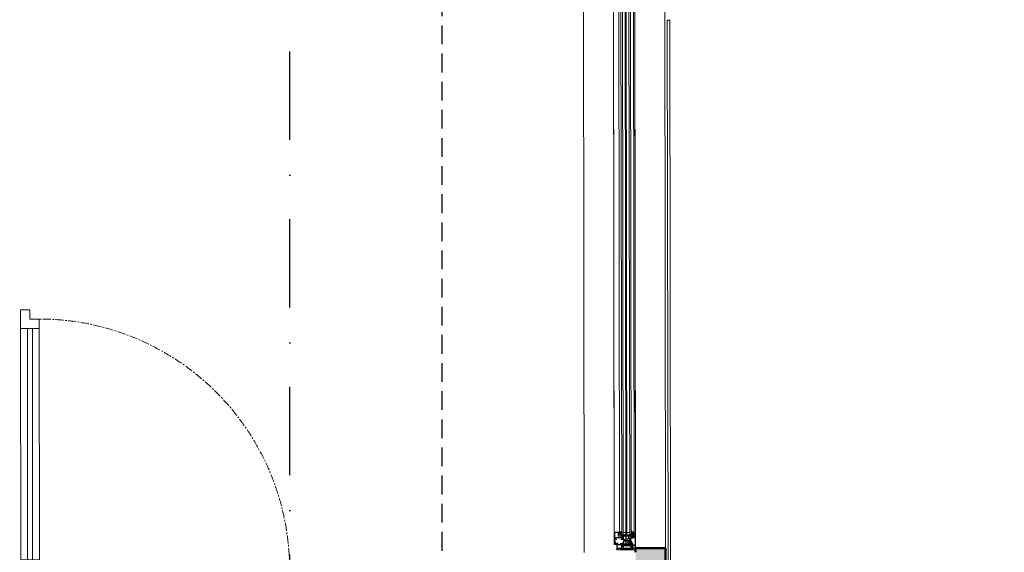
# Model space of a CAD drawing. Header units: millimetres. Extents: x -1662057 to -197461, y -941126 to 63888.
# Tile 148 of 209: x -1589940 to -1586002, y -321056 to -318926. Entities that reach past the tile are written whole.
import ezdxf

# ---------------------------------------------------------------- set-up
doc = ezdxf.new("R2010")
doc.units = ezdxf.units.MM
for name, pattern in [('( DASHED )', [0.75, 0.5, -0.25]), ('CENTER', [50.8, 31.75, -6.35, 6.35, -6.35]), ('Dot & Dashed', [670.277762, 352.777767, -176.388884, 0, -141.111112])]:
    doc.linetypes.add(name, pattern=pattern)
doc.layers.get('0').update_dxf_attribs({"linetype": 'CONTINUOUS'})
for name, color, linetype, lineweight in [('A-DETL-GENF', 92, 'CONTINUOUS', 5), ('A-Door', 252, 'CONTINUOUS', 0), ('A-DOOR-FRAM', 31, 'CONTINUOUS', 18), ('A-DOOR-GLAZ', 31, 'CONTINUOUS', 18), ('A-GLAZ', 151, 'CONTINUOUS', 5), ('A-Wall', 252, 'CONTINUOUS', 0), ('A-WALL-PATT', 111, 'CONTINUOUS', 50), ('VS_AS', 5, 'CONTINUOUS', 25)]:
    doc.layers.add(name, color=color, linetype=linetype, lineweight=lineweight)
doc.layers.add('Ar-Izmeri.Asis', color=7, linetype='CONTINUOUS')

# ---------------------------------------------------------------- blocks, each defined once
blk = doc.blocks.new('PBL_BIOR_savienojuma_dalas - PBL - BIOR - Ieejas durvis iekšējās-4011818-Pirmā stāva plāns uz atzīmes 0_000 M1-150')
at = {"layer": 'A-Door'}
for p, q in [((736.9, -37.5), (736.9, -75)), ((774.4, -112.5), (774.4, -37.5)), ((699.4, -75), (699.4, -112.5)), ((736.9, -75), (699.4, -75)), ((699.4, -1037.5), (699.4, -112.5)), ((699.4, -112.5), (774.4, -112.5)), ((726.9, -1037.5), (726.9, -112.5)), ((746.9, -112.5), (746.9, -1037.5)), ((774.4, -112.5), (774.4, -1037.5)), ((699.4, -1037.5), (774.4, -1037.5)), ((699.4, -1075), (699.4, -1037.5)), ((774.4, -1037.5), (774.4, -1112.5)), ((736.9, -1075), (699.4, -1075)), ((736.9, -1112.5), (736.9, -1075)), ((736.9, -1112.5), (774.4, -1112.5))]:
    blk.add_line(p, q, dxfattribs=at)
at = {"layer": 'A-Door', "linetype": 'CENTER', "lineweight": 5}
blk.add_line((746.9, -1037.5), (726.9, -1037.5), dxfattribs=at)
at = {"layer": 'A-Door', "color": 250, "linetype": 'CENTER', "lineweight": 5}
blk.add_arc((699.4, -75), 1000, 180, 270, dxfattribs=at)
at = {"layer": 'A-DOOR-FRAM'}
for p, q in [((-1005.6, -37.5), (-1005.6, 37.5)), ((-1005.6, 37.5), (-930.6, 37.5)), ((-930.6, 37.5), (-930.6, -37.5)), ((-375.6, 37.5), (-930.6, 37.5)), ((-375.6, -37.5), (-375.6, 37.5)), ((-375.6, 37.5), (-300.6, 37.5)), ((-300.6, 37.5), (-300.6, -37.5)), ((699.4, -37.5), (699.4, 37.5)), ((699.4, 37.5), (774.4, 37.5)), ((774.4, 37.5), (774.4, -37.5)), ((-930.6, -37.5), (-1005.6, -37.5)), ((-930.6, -37.5), (-375.6, -37.5)), ((-300.6, -37.5), (-375.6, -37.5)), ((774.4, -37.5), (699.4, -37.5))]:
    blk.add_line(p, q, dxfattribs=at)
at = {"layer": 'A-DOOR-GLAZ'}
for p, q in [((-930.6, -5), (-930.6, 5)), ((-930.6, 5), (-375.6, 5)), ((-375.6, 5), (-375.6, -5)), ((-375.6, -5), (-930.6, -5))]:
    blk.add_line(p, q, dxfattribs=at)
blk = doc.blocks.new('Schueco_AWS-75-BS-SI__Family-01 - Logs - vitrīna 3 - pagrieziena daļa 1-3450264-Pirmā stāva plāns uz atzīmes 0_000 M1-150')
at = {"layer": 'A-DETL-GENF'}
for p, q in [((2140, 102.5), (-2140, 102.5)), ((2025, 102.5), (-2025, 102.5)), ((2025, 97.5), (-2025, 97.5)), ((2025, 85.5), (-2025, 85.5)), ((2025, 79.5), (-2025, 79.5)), ((2140, 102.5), (2140, 27.5)), ((2140, 102.5), (2140, 27.5)), ((2140, 27.5), (2140, 102.5)), ((2025, 68.5), (-2025, 68.5)), ((2025, 64.5), (-2025, 64.5)), ((2025, 53.5), (-2025, 53.5)), ((2025, 47.5), (-2025, 47.5)), ((-2119, 17.5), (2119, 17.5)), ((2025, 38.5), (-2025, 38.5)), ((2025, 17.5), (-2025, 17.5)), ((2119, 27.5), (2140, 27.5))]:
    blk.add_line(p, q, dxfattribs=at)
at = {"layer": 'A-GLAZ'}
for p, q in [((2074, 102.5), (2020, 102.5)), ((2074, 97.5), (2020, 97.5)), ((2020, 79.5), (2080, 79.5)), ((2069.8, 90), (2071.4, 90)), ((2070.7, 93.2), (2070.7, 92.6)), ((2071, 93), (2071, 93.3)), ((2071, 92.3), (2072.6, 92.3)), ((2072.5, 92.5), (2071.5, 92.5)), ((2071.8, 89.8), (2072, 89.5)), ((2072.5, 89.2), (2080.7, 89.2)), ((2072.9, 92), (2072.9, 90.6)), ((2073, 91), (2073, 92)), ((2073.2, 90.3), (2074.9, 90.3)), ((2073.5, 98), (2073.5, 102)), ((2074.5, 90.5), (2073.5, 90.5)), ((2075.3, 97.5), (2074, 97.5)), ((2075, 92.3), (2075, 91)), ((2075.2, 90.6), (2075.2, 92.2)), ((2077.1, 88.5), (2075.2, 88.5)), ((2079.8, 92.8), (2075.5, 92.8)), ((2079.8, 101), (2075.8, 101)), ((2083.1, 97.5), (2080.3, 97.5)), ((2082.1, 100), (2082.1, 99.2)), ((2082.6, 98.7), (2083.1, 98.7)), ((2083.6, 98.2), (2083.6, 98)), ((2084, 94.7), (2084, 92.4)), ((2084, 86.5), (2084, 55)), ((2084.2, 92.2), (2084.8, 92.2)), ((2089, 95), (2084.3, 95)), ((2085, 92.4), (2085, 92.8)), ((2090, 87.5), (2085, 87.5)), ((2085.6, 85.2), (2085.6, 76.8)), ((2091.9, 85.7), (2086.1, 85.7)), ((2088.4, 97.2), (2090, 99.1)), ((2091.1, 98.1), (2089.2, 95.8)), ((2091, 88.8), (2091, 88.5)), ((2092.4, 76.8), (2092.4, 85.2)), ((2093.9, 86.4), (2093, 91.7)), ((2094, 80.2), (2094, 85.5)), ((2098.4, 79.7), (2094.5, 79.7)), ((2095.6, 82.4), (2095.6, 81.3)), ((2096.2, 80.6), (2098.5, 80)), ((2096.8, 82.5), (2101.9, 82.8)), ((2102.4, 82.3), (2102.9, 70.8)), ((2104.9, 83.7), (2104.9, 82.8)), ((2105.3, 74.1), (2105, 79.6)), ((2111.5, 86.9), (2105.2, 84.2)), ((2105.4, 82.4), (2111.7, 82.4)), ((2105.5, 80.2), (2111.7, 80.2)), ((2112.2, 82.9), (2112.2, 86.5)), ((2112.2, 79.7), (2112.2, 75.9)), ((2114.2, 84.8), (2114.2, 83.9)), ((2118.8, 85.3), (2114.7, 85.3)), ((2114.8, 88.8), (2118, 90.2)), ((2114.9, 81.8), (2116.3, 81.9)), ((2116.3, 80.7), (2114.9, 80.8)), ((2117.8, 82.5), (2116.5, 83.3)), ((2116.5, 79.2), (2117.8, 80)), ((2118.3, 90.7), (2118.3, 91.2)), ((2118.3, 80.9), (2118.3, 81.6)), ((2119, 90), (2119, 91.4)), ((2119, 87.1), (2119, 89)), ((2119, 86.3), (2119, 85.5)), ((2119, 82.8), (2119, 79.8)), ((2119.2, 89.3), (2119.2, 89.7)), ((2120.3, 86.8), (2119.3, 86.8)), ((2119.5, 91.9), (2120.4, 91.9)), ((2120.3, 86.8), (2119.5, 86.8)), ((2120.3, 75.1), (2120.3, 84)), ((2120.6, 89.5), (2120.6, 87.1)), ((2120.6, 89.5), (2120.6, 87.1)), ((2120.8, 84.5), (2122.1, 84.5)), ((2120.9, 92.4), (2120.9, 99.1)), ((2124.6, 90), (2121.1, 90)), ((2125, 90), (2121.1, 90)), ((2122.4, 100.4), (2122.4, 92.2)), ((2122.6, 84), (2122.6, 75.1)), ((2131.1, 100.9), (2122.9, 100.9)), ((2122.9, 91.7), (2131.1, 91.7)), ((2123.9, 51.6), (2123.9, 85.9)), ((2123.9, 55.3), (2123.9, 82.3)), ((2124, 86.2), (2125.3, 88.5)), ((2125.4, 83.8), (2131.4, 83.8)), ((2129.8, 90), (2129, 90)), ((2131.6, 92.2), (2131.6, 100.4)), ((2132.9, 82.3), (2132.9, 55.3)), ((2133.1, 99.7), (2133.1, 92.5)), ((2133.5, 88.5), (2134.8, 86.2)), ((2133.6, 92), (2139.3, 92)), ((2137.7, 90), (2133.8, 90)), ((2137.3, 100.7), (2134.1, 100.7)), ((2137.7, 90), (2134.2, 90)), ((2134.9, 85.9), (2134.9, 51.6)), ((2136.2, 75.1), (2136.2, 84)), ((2136.7, 84.5), (2138, 84.5)), ((2138.2, 87.1), (2138.2, 89.5)), ((2138.2, 87.1), (2138.2, 89.5)), ((2139.3, 86.8), (2138.5, 86.8)), ((2139.5, 86.8), (2138.5, 86.8)), ((2138.5, 84), (2138.5, 75.1)), ((2139.6, 89.7), (2139.6, 89.3)), ((2139.8, 91.5), (2139.8, 90)), ((2139.8, 89), (2139.8, 87.1)), ((2139.8, 51.2), (2139.8, 86.3)), ((2020, 53.5), (2080, 53.5)), ((2067.9, 47.3), (2065.2, 47.3)), ((2066.3, 46.3), (2065.2, 46.5)), ((2068.3, 38.4), (2067.9, 44.5)), ((2070.9, 46.9), (2070.9, 46.5)), ((2071.9, 46.4), (2071.7, 47)), ((2072.9, 47), (2072.7, 46.4)), ((2073, 39.6), (2073.6, 39.6)), ((2073.9, 46.4), (2073.7, 47)), ((2074.9, 47), (2074.7, 46.4)), ((2075.9, 46.4), (2075.7, 47)), ((2076.9, 47), (2076.7, 46.4)), ((2078.3, 39.1), (2078.3, 44.4)), ((2078.8, 44.9), (2084.2, 44.9)), ((2085.4, 74.2), (2085.4, 65.9)), ((2085.4, 63.2), (2085.4, 57.8)), ((2085.8, 47.7), (2085.8, 34.7)), ((2093.6, 74.7), (2085.9, 74.7)), ((2085.9, 65.4), (2096.3, 65.4)), ((2087.2, 53.1), (2085.9, 50.9)), ((2097.2, 50), (2085.9, 50)), ((2086.1, 76.3), (2091.9, 76.3)), ((2086.2, 56.5), (2090.5, 54)), ((2089.7, 48.2), (2086.3, 48.2)), ((2096.7, 64.2), (2086.4, 64.2)), ((2086.4, 50), (2096.3, 50)), ((2090.2, 20.2), (2090.2, 47.7)), ((2092, 21), (2092, 47)), ((2092.5, 47.5), (2096.7, 47.5)), ((2093.5, 54), (2097.6, 56.3)), ((2096.8, 66.1), (2094.1, 74.4)), ((2099.8, 61.4), (2094.7, 77.1)), ((2095.2, 77.7), (2098.4, 77.7)), ((2097, 51.1), (2096.3, 52.7)), ((2096.3, 52.7), (2097.4, 50.3)), ((2096.4, 52.9), (2099.3, 54.1)), ((2098.5, 53.7), (2096.4, 52.9)), ((2097.2, 47), (2097.2, 45)), ((2098.2, 61.7), (2097.6, 63.5)), ((2097.7, 44.5), (2098.5, 44.5)), ((2098.3, 57.6), (2098.3, 61.1)), ((2099, 51.3), (2099, 53.4)), ((2099.9, 55), (2099.9, 60.7)), ((2101.8, 70.2), (2101.8, 69.6)), ((2102.4, 70.3), (2101.9, 70.3)), ((2101.9, 69.5), (2102.5, 69.5)), ((2101.9, 59.5), (2101.9, 58.9)), ((2102.9, 59.6), (2102, 59.6)), ((2102, 58.8), (2103, 58.8)), ((2103, 69), (2103.4, 60.1)), ((2103.5, 58.3), (2103.5, 57.6)), ((2105.2, 55), (2114, 50.9)), ((2105.6, 66.1), (2105.4, 70.9)), ((2111.1, 73.7), (2105.8, 73.7)), ((2106, 57.7), (2105.8, 62.9)), ((2105.9, 71.5), (2111.1, 71.5)), ((2115.4, 65.7), (2106.1, 65.7)), ((2106.3, 63.5), (2115.4, 63.5)), ((2115.2, 53.2), (2106.3, 57.3)), ((2114.2, 78.6), (2114.2, 77.8)), ((2114.2, 73.9), (2115.4, 73.9)), ((2114.2, 47.5), (2114.2, 43)), ((2117.8, 76.4), (2114.5, 76.4)), ((2114.7, 77.3), (2118.8, 77.3)), ((2115.9, 73.4), (2115.9, 66.2)), ((2115.9, 63), (2115.9, 53.6)), ((2116.7, 45.5), (2118, 45.5)), ((2119, 77.1), (2119, 51.2)), ((2119, 50.4), (2119, 48.5)), ((2119, 47.5), (2119, 47.3)), ((2119, 44.5), (2119, 37.5)), ((2119.2, 48.2), (2119.2, 47.8)), ((2120.3, 50.7), (2119.3, 50.7)), ((2119.5, 50.7), (2120.3, 50.7)), ((2120.3, 64.4), (2120.3, 73.1)), ((2120.3, 53.6), (2120.3, 62.4)), ((2120.5, 45.3), (2120.5, 29.6)), ((2120.6, 50.4), (2120.6, 48)), ((2120.6, 48), (2120.6, 50.4)), ((2122.1, 74.6), (2120.8, 74.6)), ((2120.8, 73.6), (2122.1, 73.6)), ((2122.1, 63.9), (2120.8, 63.9)), ((2120.8, 62.9), (2122.1, 62.9)), ((2122.1, 53.1), (2120.8, 53.1)), ((2133, 45.8), (2121, 45.8)), ((2121.1, 47.5), (2124.6, 47.5)), ((2125, 47.5), (2121.1, 47.5)), ((2122.6, 73.1), (2122.6, 64.4)), ((2122.6, 62.4), (2122.6, 53.6)), ((2125.3, 49), (2124, 51.3)), ((2131.4, 53.8), (2125.4, 53.8)), ((2129.8, 47.5), (2129, 47.5)), ((2134.8, 51.3), (2133.5, 49)), ((2133.5, 29.6), (2133.5, 45.3)), ((2137.7, 47.5), (2133.8, 47.5)), ((2134.2, 47.5), (2137.7, 47.5)), ((2135, 37.5), (2135, 44.5)), ((2136, 45.5), (2137.3, 45.5)), ((2136.2, 64.4), (2136.2, 73.1)), ((2136.2, 53.6), (2136.2, 62.4)), ((2138, 74.6), (2136.7, 74.6)), ((2136.7, 73.6), (2138, 73.6)), ((2138, 63.9), (2136.7, 63.9)), ((2136.7, 62.9), (2138, 62.9)), ((2138, 53.1), (2136.7, 53.1)), ((2138.2, 48), (2138.2, 50.4)), ((2138.2, 50.4), (2138.2, 48)), ((2138.5, 73.1), (2138.5, 64.4)), ((2138.5, 62.4), (2138.5, 53.6)), ((2138.5, 50.7), (2139.3, 50.7)), ((2139.5, 50.7), (2138.5, 50.7)), ((2139.6, 47.8), (2139.6, 48.2)), ((2139.8, 48.5), (2139.8, 50.4)), ((2139.8, 43), (2139.8, 47.5)), ((2068.3, 38.5), (2020, 38.5)), ((2070.5, 17.5), (2020, 17.5)), ((2069, 38), (2069, 19)), ((2070.8, 38.5), (2069.5, 38.5)), ((2070.5, 17.5), (2117.5, 17.5)), ((2072.1, 35.6), (2071.1, 36.7)), ((2071.2, 32.7), (2071.2, 20.2)), ((2071.3, 37.2), (2071.4, 37.2)), ((2075.3, 35), (2071.3, 35)), ((2071.7, 37.5), (2071.7, 38.8)), ((2084.3, 33.2), (2071.7, 33.2)), ((2071.7, 19.7), (2089.7, 19.7)), ((2072.5, 37.2), (2072.5, 39.1)), ((2074.1, 35.5), (2072.5, 35.5)), ((2073.6, 36.7), (2073, 36.7)), ((2074.1, 39.1), (2074.1, 37.2)), ((2075.5, 36.7), (2074.5, 35.6)), ((2074.9, 38.8), (2074.9, 37.5)), ((2075.2, 37.2), (2075.3, 37.2)), ((2077.1, 38.5), (2075.8, 38.5)), ((2077.6, 35.5), (2077.6, 38)), ((2083.5, 35), (2078.1, 35)), ((2095.2, 19.5), (2093.5, 19.5)), ((2095.7, 23), (2095.7, 20)), ((2096.7, 23.5), (2096.2, 23.5)), ((2097.2, 26), (2097.2, 24)), ((2098.5, 26.5), (2097.7, 26.5)), ((2097.7, 20), (2097.7, 20.5)), ((2098.2, 21), (2098.5, 21)), ((2109.5, 19.5), (2098.2, 19.5)), ((2099, 21.5), (2099, 26)), ((2112, 22), (2109.2, 22)), ((2109.2, 21), (2109.5, 21)), ((2110, 20.5), (2110, 20)), ((2111.5, 23), (2111.5, 22.6)), ((2111.8, 22.3), (2112.7, 22.3)), ((2112.7, 20.9), (2111.8, 20.7)), ((2111.8, 20.4), (2112.5, 19.7)), ((2117.3, 25.7), (2112.2, 23.9)), ((2116.5, 19), (2112.5, 19)), ((2112.8, 22.2), (2112.8, 21.1)), ((2113.2, 19.4), (2115.7, 19.4)), ((2113.3, 22.4), (2113.3, 23.2)), ((2113.3, 20.4), (2113.3, 21.2)), ((2113.4, 23.4), (2117.5, 24.9)), ((2115.6, 22.3), (2113.4, 22.3)), ((2115.5, 20.2), (2113.5, 20.2)), ((2113.7, 21.6), (2115.3, 21.6)), ((2115.7, 22.9), (2115.7, 22.4)), ((2115.7, 21.2), (2115.7, 20.4)), ((2117.6, 23.4), (2116.2, 23.4)), ((2116.2, 21.1), (2116.2, 22.2)), ((2117.2, 20.7), (2116.3, 20.9)), ((2116.3, 19.6), (2117.2, 20.3)), ((2116.4, 22.3), (2118.2, 22.3)), ((2118, 29.5), (2116.7, 29.5)), ((2117.6, 24.8), (2117.8, 23.6)), ((2118.7, 22.9), (2118.1, 26.2)), ((2119, 36.5), (2119, 30.5)), ((2121, 29.1), (2133, 29.1)), ((2135, 30.2), (2135, 36.5)), ((2137.3, 29.2), (2136, 29.2))]:
    blk.add_line(p, q, dxfattribs=at)
at = {"layer": 'A-GLAZ', "flags": 128}
for points in [[(2020, 47.5), (2080, 47.5), (2080, 85.5), (2020, 85.5)], [(2071, 79.5), (2071, 68.5), (2080, 68.5), (2020, 68.5)], [(2068.2, 90.9), (2068.6, 92.3), (2068.8, 93.2)], [(2072.4, 88.5), (2069.7, 88.2), (2069.5, 88.2)], [(2074, 102.5), (2140, 102.5), (2140, 99.1), (2138.9, 98), (2138.3, 98), (2138.3, 99.7)], [(2074, 95), (2083.7, 95), (2083.7, 94.2), (2083.4, 93.7), (2083.4, 92.2), (2085.3, 92.2), (2085.3, 92.7), (2085.8, 92.7), (2090.1, 89.3)], [(2074.1, 97.3), (2086.5, 97.3), (2087.9, 97)], [(2088.2, 95.4), (2086.4, 95.8), (2074.7, 95.8)], [(2074.8, 100), (2074.8, 98.5), (2075.8, 98.5), (2075.8, 98)], [(2079.8, 98), (2079.8, 98.5), (2080.8, 98.5), (2080.8, 100)], [(2119.9, 100.1), (2113.9, 100.5), (2082.6, 100.5)], [(2088.5, 88.5), (2085.1, 89.8), (2082.8, 89.8)], [(2085.2, 93), (2086, 93), (2087.7, 92.7)], [(2117.6, 91.7), (2107.7, 87.3), (2099.7, 84.4), (2096.4, 83.4)], [(2101.7, 81.6), (2098.8, 82), (2097, 81.7), (2096.7, 81.7)], [(2116.1, 83.2), (2116, 82.7), (2114.2, 82.7), (2114.2, 87.9)], [(2114.2, 76.7), (2114.2, 79.9), (2116, 79.9), (2116.1, 79.3)], [(2114.9, 83), (2115.7, 82.8), (2115.7, 83.8), (2118, 83.8)], [(2118, 78.8), (2115.7, 78.8), (2115.7, 79.8), (2114.9, 79.6)], [(2124.1, 86.4), (2125.5, 88.8), (2125.5, 89.5)], [(2133.3, 89.5), (2133.3, 88.8), (2134.7, 86.4)], [(2071, 53.5), (2071, 64.5), (2080, 64.5), (2020, 64.5)], [(2078, 38.8), (2077.3, 38.8), (2077.3, 41.5), (2077.3, 38.8), (2075.9, 38.8)], [(2084.2, 46.1), (2078.3, 46.1), (2077.6, 47.1)], [(2084, 54.1), (2084, 50), (2084, 35.5)], [(2084.1, 54.7), (2085.5, 54), (2087, 53.5)], [(2087, 53.5), (2085.5, 53.9), (2084.6, 54.4)], [(2085.7, 50.2), (2085.7, 50.6), (2087.1, 53.1)], [(2099, 45), (2099, 50), (2098.8, 50.8)], [(2114.3, 50.5), (2114.3, 48.5), (2116, 48.5)], [(2118.7, 47.2), (2115.7, 47.2), (2115.7, 48), (2114.7, 48)], [(2115.2, 42), (2115.7, 42), (2115.7, 44.5)], [(2116.7, 48.1), (2118.3, 49), (2118.3, 75.9)], [(2124.1, 51.1), (2125.5, 48.7), (2125.5, 48)], [(2133.3, 48), (2133.3, 48.7), (2134.7, 51.1)], [(2138.3, 44.5), (2138.3, 42), (2138.8, 42)], [(2070.7, 38.8), (2068.7, 38.8), (2068.7, 38)], [(2070.3, 36), (2070.3, 37.5), (2071.3, 37.5), (2071.3, 38)], [(2075.3, 38), (2075.3, 37.5), (2076.3, 37.5), (2076.3, 36)], [(2111.5, 20), (2111.5, 21), (2112.5, 21), (2112.5, 21.5)], [(2115.7, 30.5), (2115.7, 32), (2115.1, 32), (2114, 30.9), (2114, 27.5), (2140, 27.5), (2140, 30.9), (2138.9, 32), (2138.3, 32), (2138.3, 30.2)], [(2116.5, 21.5), (2116.5, 21), (2117.5, 21), (2117.5, 20)], [(2119, 19), (2119, 22), (2117, 22)]]:
    blk.add_lwpolyline(points, dxfattribs=at)
for points in [[(2065.3, 47.1), (2065, 47.2)], [(2069.7, 42.4), (2069.7, 43.1)], [(2070.9, 42), (2070.1, 42)], [(2071.7, 42.9), (2071.3, 42.2)], [(2074.4, 43.2), (2072.2, 43.2)], [(2075.3, 42.2), (2074.9, 42.9)], [(2076.8, 42), (2075.7, 42)]]:
    blk.add_lwpolyline(points, close=True, dxfattribs=at)
at = {"layer": 'A-GLAZ'}
for centre, radius, start, end in [((2062.6, 93.2), 7.3, 281.2856, 329.9496), ((2064.4, 86.1), 0.4, 110.5018, 285.0013), ((2062, 92.5), 6.38, 290.5018, 345.5475), ((2062.3, 96.6), 11.1, 281.5576, 310.587), ((2074.1, 91.8), 5.5, 90, 166), ((2069.8, 89), 1, 90, 149.9496), ((2069.9, 86.2), 0.465, 99.708, 277.5282), ((2068.7, 92.9), 6.32, 280.48, 309.031), ((2069.2, 92.9), 7.25, 275.6216, 320.5925), ((2075.1, 90.8), 5.04, 94.9645, 150.2082), ((2071, 93.2), 0.3, 150.2082, 179.9996), ((2071, 92.6), 0.3, 179.9996, 270), ((2071.5, 93.3), 0.5, 143.7507, 180), ((2071.5, 93), 0.5, 179.9711, 270.0291), ((2074, 91.4), 3.6, 90, 143.7507), ((2071.4, 89.5), 0.5, 30, 90), ((2072.5, 89.7), 0.5, 210, 270), ((2072.5, 88.2), 0.3, 309.031, 95.0024), ((2072.5, 92), 0.5, 359.9702, 90.0298), ((2072.6, 92), 0.3, 0.0044, 89.9985), ((2073.2, 90.6), 0.3, 180.0004, 269.9996), ((2073.5, 91), 0.5, 179.9704, 270.0296), ((2074, 102), 0.5, 90.0077, 179.9923), ((2074, 98), 0.5, 180.0077, 269.9923), ((2074.9, 86.2), 0.49, 115.1172, 287.014), ((2074.5, 91), 0.5, 269.9704, 0.0296), ((2073.5, 92.1), 5.57, 282.1911, 312.6422), ((2075.8, 100), 1, 89.9979, 180.0021), ((2074.9, 90.6), 0.3, 270.0015, 359.9956), ((2075.2, 88), 0.5, 90, 140.5925), ((2075.5, 92.3), 0.5, 89.9702, 180.0298), ((2075.5, 92.2), 0.303, 76.5165, 186.2265), ((2073, 94.5), 9.05, 283.3434, 317.2067), ((2075.3, 98), 0.5, 270.0042, 359.9958), ((2084.2, 103.5), 14, 231.9244, 254.6983), ((2077.1, 88.2), 0.3, 312.6422, 90), ((2081.8, 86.4), 3, 114.7549, 137.2067), ((2079.8, 100), 1, 0.0044, 89.9956), ((2080.3, 98), 0.5, 179.9934, 270.0066), ((2079.8, 91.3), 1.5, 359.9703, 90.0297), ((2080.4, 89.5), 0.5, 294.7549, 77.0824), ((2082.8, 91.3), 1.5, 179.9705, 270.0295), ((2082.6, 100), 0.5, 90.0019, 179.9981), ((2082.6, 99.2), 0.5, 180.004, 269.996), ((2083.1, 98.2), 0.5, 360, 90), ((2083.1, 98), 0.5, 270, 0), ((2084.3, 94.7), 0.3, 90, 180), ((2084.2, 92.4), 0.2, 180, 270), ((2085, 86.5), 1, 90, 180), ((2084.8, 92.4), 0.2, 270, 360), ((2085.2, 92.8), 0.2, 90, 180), ((2086.1, 85.2), 0.5, 90, 180), ((2087, 88.8), 4, 360, 80), ((2088, 97.5), 0.5, 258.0848, 319.7163), ((2088.4, 96.4), 1, 258.0848, 319.7163), ((2089.5, 88.5), 1, 180, 54), ((2089, 91), 4, 10, 90), ((2090.5, 98.6), 0.75, 319.7163, 139.7163), ((2090, 88.5), 1, 270, 0), ((2091.9, 85.2), 0.5, 0, 90), ((2089, 85.5), 5, 360, 10), ((2094.5, 80.2), 0.5, 180, 270), ((2096.8, 82.2), 1.19, 108.6556, 173.7503), ((2096.4, 81.4), 0.792, 186.7983, 258.2723), ((2096.9, 82.1), 0.426, 105.7249, 249.241), ((2098.4, 78.7), 1, 270, 90), ((2099.4, 82.8), 3, 251.9916, 325.4023), ((2101.6, 81.3), 0.3, 325.4023, 82.0003), ((2101.9, 82.3), 0.5, 2.5, 93.2172), ((2105.4, 83.7), 0.5, 113.2181, 182.5), ((2105.4, 82.9), 0.5, 182.5, 270), ((2105.5, 79.7), 0.5, 90, 182.5), ((2111.7, 86.5), 0.5, 0, 113.2181), ((2111.7, 82.9), 0.5, 270, 0), ((2111.7, 79.7), 0.5, 0, 90), ((2115.2, 87.9), 1, 113.6316, 180), ((2114.7, 84.8), 0.5, 90, 180), ((2115.2, 83.9), 1, 180, 255), ((2115.2, 78.6), 1, 105, 180), ((2114.9, 81.3), 0.5, 94.0961, 265.9039), ((2116.4, 83.1), 0.3, 67.4963, 157.5063), ((2116.4, 79.5), 0.3, 202.4987, 292.5025), ((2116.3, 81.3), 0.6, 265.9039, 94.0961), ((2117.8, 91.2), 0.5, 0.0665, 113.362), ((2117.3, 81.6), 1, 359.9924, 60.0092), ((2117.3, 80.9), 1, 299.9913, 359.9881), ((2117.8, 90.7), 0.5, 293.9209, 0.0665), ((2118, 82.8), 1, 0.2341, 89.9025), ((2118, 79.8), 1, 270.0975, 359.7701), ((2118.8, 85.5), 0.2, 270, 0), ((2119.5, 91.4), 0.5, 90, 180), ((2118.9, 89.7), 0.319, 4.182, 68.2376), ((2118.9, 89.3), 0.319, 291.7643, 355.8241), ((2119.3, 87.1), 0.3, 180, 270), ((2119.5, 86.3), 0.5, 90.0018, 180.0024), ((2119.9, 99.1), 1, 0, 87.796), ((2120.3, 87.1), 0.3, 270.0021, 0.0021), ((2120.3, 87.1), 0.3, 270, 360), ((2120.8, 84), 0.5, 90, 180), ((2120.4, 92.4), 0.5, 270, 0), ((2121.1, 89.5), 0.5, 90.0018, 180.0024), ((2121.1, 89.5), 0.5, 90.0031, 179.9969), ((2122.1, 84), 0.5, 360, 90), ((2122.9, 100.4), 0.5, 90, 180), ((2122.9, 92.2), 0.5, 180, 270), ((2124.4, 85.9), 0.5, 150.0021, 180.002), ((2125.4, 82.3), 1.5, 90, 180), ((2124.2, 86.3), 0.137, 154.9425, 284.923), ((2123.9, 91.1), 4.88, 274.569, 341.268), ((2124.4, 89), 1, 327.2751, 81.8205), ((2125, 89.5), 0.5, 359.9994, 90.0015), ((2129, 89.5), 0.5, 90, 180), ((2129.8, 89.5), 0.5, 359.9989, 90.0011), ((2134.9, 91.1), 4.88, 198.7622, 265.4008), ((2131.1, 100.4), 0.5, 360, 90), ((2131.1, 92.2), 0.5, 270, 360), ((2131.4, 82.3), 1.5, 0, 90), ((2134.1, 99.7), 1, 90.0011, 179.9989), ((2133.6, 92.5), 0.5, 179.9996, 270.0004), ((2133.8, 89.5), 0.5, 89.9985, 180.0006), ((2134.4, 89), 1, 98.1837, 212.7291), ((2134.6, 86.3), 0.137, 255.7228, 24.4117), ((2134.4, 85.9), 0.5, 0.0021, 30.0021), ((2136.7, 84), 0.5, 89.9996, 180.0004), ((2137.3, 99.7), 1, 359.9982, 90.0018), ((2137.7, 89.5), 0.5, 0.0018, 90.0024), ((2137.7, 89.5), 0.5, 0.0031, 90.1114), ((2138, 84), 0.5, 0, 90.0019), ((2138.5, 87.1), 0.3, 180.0021, 270.0021), ((2138.5, 87.1), 0.3, 180, 270), ((2139.3, 91.5), 0.5, 0.0003, 89.9996), ((2139.3, 86.3), 0.5, 0.0018, 90.0024), ((2139.5, 87.1), 0.3, 270, 0), ((2139.9, 89.7), 0.279, 106.4528, 181.1474), ((2139.9, 89.3), 0.279, 178.8466, 253.565), ((2065.2, 46.9), 0.4, 127.9861, 258.9894), ((2065.2, 46.9), 0.4, 89.9191, 127.9861), ((2066.5, 50.3), 3.43, 248.9463, 264.3989), ((2066.5, 50.3), 3.43, 248.9463, 264.3989), ((2065.9, 43.1), 3.82, 360, 85.8482), ((2065.9, 43.1), 3.82, 360, 85.8482), ((2065.9, 44.3), 2, 4, 78.9975), ((2067.9, 44.3), 3, 40.3198, 90.0013), ((2070.1, 42.4), 0.437, 180, 270), ((2070.1, 42.4), 0.437, 180, 270), ((2070.5, 46.5), 0.4, 220.3208, 0), ((2071.3, 46.9), 0.4, 14.9997, 180.0002), ((2070.9, 42.5), 0.5, 270, 330), ((2070.9, 42.5), 0.5, 270, 330), ((2072.2, 42.7), 0.5, 90, 150), ((2072.2, 42.7), 0.5, 90, 150), ((2072.3, 46.5), 0.4, 195.0002, 344.9998), ((2073, 39.1), 0.5, 89.9989, 180.0011), ((2073.3, 46.9), 0.4, 14.9996, 165.0004), ((2073.6, 39.1), 0.5, 359.9989, 90.0011), ((2074.3, 46.5), 0.4, 195.0002, 344.9998), ((2074.4, 42.7), 0.5, 30, 90), ((2074.4, 42.7), 0.5, 30, 90), ((2075.3, 46.9), 0.4, 14.9996, 165.0004), ((2075.7, 42.5), 0.5, 210, 270), ((2075.7, 42.5), 0.5, 210, 270), ((2076.3, 46.5), 0.4, 195.0002, 344.9998), ((2076.8, 41.5), 0.5, 360, 90), ((2076.8, 41.5), 0.5, 360, 90), ((2077.3, 46.9), 0.4, 29.9997, 165.0005), ((2078.8, 44.4), 0.5, 90.0003, 179.9996), ((2084.3, 55), 0.3, 176.1862, 240), ((2084.4, 54.1), 0.4, 60, 180), ((2084.2, 45.5), 0.6, 270, 90), ((2085.9, 74.2), 0.5, 90, 180), ((2085.9, 65.9), 0.5, 180, 270), ((2086.4, 63.2), 1, 90, 180), ((2086.9, 57.8), 1.5, 180, 240), ((2086.1, 76.8), 0.5, 180, 270), ((2085.9, 50.2), 0.192, 178.9556, 272.5222), ((2086.4, 50.6), 0.6, 149.857, 270), ((2086.3, 47.7), 0.5, 90, 180), ((2086.9, 53.2), 0.3, 329.857, 74), ((2086.9, 53.2), 0.3, 329.8208, 74), ((2089.7, 47.7), 0.5, 0, 90), ((2092, 56.6), 3, 240, 300), ((2091.9, 76.8), 0.5, 270, 0), ((2092.5, 47), 0.5, 89.9976, 180.0024), ((2093.6, 74.2), 0.5, 18, 90), ((2095.2, 77.2), 0.5, 90, 198), ((2096.3, 65.9), 0.5, 270, 18), ((2096.5, 52.8), 0.2, 111.9738, 204.141), ((2096.5, 52.7), 0.2, 111.9738, 204.141), ((2096.3, 50.8), 0.75, 270, 24.141), ((2096.7, 63.2), 1, 18, 90), ((2096.7, 47), 0.5, 0.0006, 89.9994), ((2097.2, 50.2), 0.2, 269.18, 24.141), ((2097.7, 45), 0.5, 180.0025, 269.9975), ((2096.8, 57.6), 1.5, 300, 0), ((2096.3, 61.1), 2, 0, 18), ((2098.6, 53.4), 0.4, 0, 111.9738), ((2098.5, 45), 0.5, 270.0061, 359.9939), ((2099.1, 50.8), 0.3, 127.9048, 196), ((2098.7, 51.3), 0.3, 307.9048, 0), ((2098.9, 55), 1, 291.9738, 359.9981), ((2097.9, 60.7), 2, 359.9981, 18), ((2101.9, 70.2), 0.1, 90, 180), ((2101.9, 69.6), 0.1, 180, 270), ((2102, 59.5), 0.1, 90, 180), ((2102, 58.9), 0.1, 180, 270), ((2102.4, 70.8), 0.5, 270, 2.5337), ((2102.5, 69), 0.5, 2.5337, 90), ((2102.9, 60.1), 0.5, 270, 2.5), ((2103, 58.3), 0.5, 2.5, 90), ((2106.5, 57.8), 3, 182.5, 245), ((2105.8, 74.2), 0.5, 182.5, 270), ((2105.9, 71), 0.5, 90, 182.5), ((2106.1, 66.2), 0.5, 182.5, 270), ((2106.3, 63), 0.5, 90, 182.5), ((2106.5, 57.8), 0.5, 182.5, 245), ((2111.1, 72.6), 1.1, 270, 90), ((2114.2, 75.9), 2, 180, 270), ((2113.8, 50.5), 0.5, 0, 65), ((2114.7, 77.8), 0.5, 180, 270), ((2114.5, 76.7), 0.3, 180, 270), ((2114.7, 47.5), 0.5, 89.9965, 180.0026), ((2115.2, 43), 1, 180.005, 269.995), ((2115.4, 53.6), 0.5, 245, 360), ((2115.4, 73.4), 0.5, 360, 90), ((2115.4, 66.2), 0.5, 270, 0), ((2115.4, 63), 0.5, 360, 90), ((2116.7, 44.5), 1, 90.005, 179.995), ((2116.5, 48.5), 0.5, 180, 300), ((2117.8, 75.9), 0.5, 360, 90), ((2118, 44.5), 1, 0.0034, 89.9966), ((2118.7, 47.5), 0.299, 269.8779, 330.0419), ((2118.8, 77.1), 0.204, 1.1559, 89.5149), ((2119.5, 51.2), 0.5, 180.0018, 270.0024), ((2119.3, 50.4), 0.3, 90, 180), ((2118.9, 48.2), 0.319, 4.1884, 68.2232), ((2118.9, 47.8), 0.319, 291.7645, 355.8177), ((2120.8, 75.1), 0.5, 180, 270.0019), ((2120.8, 73.1), 0.5, 90, 180), ((2120.8, 64.4), 0.5, 180, 270), ((2120.8, 62.4), 0.5, 89.9981, 180), ((2120.8, 53.6), 0.5, 180, 270.0019), ((2120.3, 50.4), 0.3, 0.0021, 90.0021), ((2120.3, 50.4), 0.3, 0, 90), ((2121, 45.3), 0.5, 90.0003, 179.9997), ((2121.1, 48), 0.5, 180.0018, 270.0024), ((2121.1, 48), 0.5, 180.0031, 269.9969), ((2122.1, 75.1), 0.5, 269.9996, 0.0004), ((2122.1, 73.1), 0.5, 360, 90), ((2122.1, 64.4), 0.5, 270, 360), ((2122.1, 62.4), 0.5, 359.9996, 90.0004), ((2122.1, 53.6), 0.5, 269.9996, 0.0004), ((2125.4, 55.3), 1.5, 180, 270), ((2124.4, 51.6), 0.5, 180.0021, 210.0021), ((2124.2, 51.2), 0.137, 75.7277, 204.4068), ((2123.9, 46.4), 4.88, 18.7622, 85.4008), ((2124.4, 48.5), 1, 278.1837, 32.7291), ((2125, 48), 0.5, 269.9985, 0.0006), ((2129, 48), 0.5, 179.9996, 270.0004), ((2129.8, 48), 0.5, 270, 360), ((2134.9, 46.4), 4.88, 94.5692, 161.2678), ((2131.4, 55.3), 1.5, 270, 360), ((2133, 45.3), 0.5, 0.0003, 89.9997), ((2133.8, 48), 0.5, 179.9994, 270.0015), ((2134.4, 48.5), 1, 147.2751, 261.8205), ((2134.6, 51.2), 0.137, 334.9388, 104.9266), ((2134.4, 51.6), 0.5, 330.0021, 0.002), ((2136, 44.5), 1, 89.9982, 180.0018), ((2136.7, 75.1), 0.5, 179.9996, 270.0004), ((2136.7, 73.1), 0.5, 90, 180), ((2136.7, 64.4), 0.5, 180, 270), ((2136.7, 62.4), 0.5, 89.9996, 180.0004), ((2136.7, 53.6), 0.5, 180, 270), ((2137.3, 44.5), 1, 0.0011, 89.9988), ((2137.7, 48), 0.5, 270.0018, 0.0024), ((2137.7, 48), 0.5, 270.0031, 359.9969), ((2138, 75.1), 0.5, 269.9981, 360), ((2138, 73.1), 0.5, 0, 90), ((2138, 64.4), 0.5, 270, 0), ((2138, 62.4), 0.5, 0, 90.0019), ((2138, 53.6), 0.5, 270, 0), ((2138.5, 50.4), 0.3, 90.0021, 180.0021), ((2138.5, 50.4), 0.3, 90, 180), ((2138.8, 43), 1, 270.002, 359.998), ((2139.3, 51.2), 0.5, 270.0018, 0.0024), ((2139.5, 50.4), 0.3, 0, 90), ((2139.9, 48.2), 0.279, 106.435, 181.1534), ((2139.9, 47.8), 0.278, 178.8177, 253.6558), ((2068.7, 38.4), 0.4, 180.0006, 269.9999), ((2069.5, 38), 0.5, 90.0006, 179.9994), ((2070.5, 19), 1.5, 179.9989, 270.0011), ((2071.3, 36), 1, 180.004, 269.996), ((2071.2, 38.8), 0.5, 0, 180), ((2070.8, 38), 0.5, 359.9971, 90.0029), ((2071.3, 36.9), 0.3, 90.0055, 224.9966), ((2071.7, 32.7), 0.5, 90.0025, 179.9975), ((2071.7, 20.2), 0.5, 179.9971, 270.0029), ((2071.4, 37.5), 0.3, 270, 360), ((2072.5, 36), 0.5, 224.9798, 270), ((2073, 37.2), 0.5, 179.9979, 270.0021), ((2073.6, 37.2), 0.5, 269.9979, 0.0021), ((2074.1, 36), 0.5, 270, 315.0277), ((2075.4, 38.8), 0.5, 0.0006, 180.0006), ((2075.2, 37.5), 0.3, 180, 270), ((2075.8, 38), 0.5, 89.9976, 180.0024), ((2075.3, 36.9), 0.3, 314.9981, 90.0001), ((2075.3, 36), 1, 270.0018, 359.9982), ((2077.1, 38), 0.5, 0, 90), ((2078.1, 35.5), 0.5, 180, 270), ((2078, 39.1), 0.3, 270, 359.9996), ((2083.5, 35.5), 0.5, 270, 0.0203), ((2084.3, 34.7), 1.5, 270, 0), ((2089.7, 20.2), 0.5, 269.9971, 0.0029), ((2093.5, 21), 1.5, 179.9988, 270.0012), ((2095.2, 20), 0.5, 270.0063, 359.9937), ((2096.2, 23), 0.5, 89.9928, 180.0072), ((2096.7, 24), 0.5, 270.0078, 359.9922), ((2097.7, 26), 0.5, 89.9971, 180.0029), ((2098.2, 20.5), 0.5, 89.9928, 180.0072), ((2098.2, 20), 0.5, 180.0025, 269.9975), ((2098.5, 26), 0.5, 0.0006, 89.9994), ((2098.5, 21.5), 0.5, 270.0072, 359.9928), ((2109.2, 21.5), 0.5, 90, 270), ((2109.5, 20.5), 0.5, 0.0012, 89.9988), ((2109.5, 20), 0.5, 270.0078, 359.9922), ((2112.5, 23), 1, 104.959, 180.0005), ((2111.8, 22.6), 0.3, 180.004, 269.9968), ((2112.5, 20), 1, 180.0017, 269.9983), ((2111.9, 20.5), 0.2, 104.9898, 225.0075), ((2112, 21.5), 0.5, 0.0006, 89.9994), ((2113.2, 20.4), 1, 226.8814, 270), ((2112.7, 22.2), 0.15, 359.9951, 90.0049), ((2112.6, 21.1), 0.2, 285.0023, 359.9974), ((2113.5, 23.2), 0.2, 105.6886, 179.9976), ((2113.4, 22.4), 0.1, 180.0015, 269.9985), ((2113.7, 21.2), 0.4, 90.002, 179.9987), ((2113.5, 20.4), 0.2, 179.9995, 270.0013), ((2115.3, 21.2), 0.4, 359.999, 90.0004), ((2115.5, 20.4), 0.2, 269.9998, 0.0002), ((2115.6, 22.4), 0.1, 269.9913, 0.0081), ((2116.7, 30.5), 1, 180.0054, 269.995), ((2116.1, 26.7), 0.4, 125.088, 305.088), ((2116.2, 22.9), 0.498, 89.7452, 180.1926), ((2115.7, 20.4), 1, 270, 307.8278), ((2116.7, 25.8), 1.5, 15.7069, 125.0876), ((2116.4, 22.2), 0.15, 89.9961, 180.0039), ((2116.4, 21.1), 0.2, 180.0028, 254.9971), ((2116.7, 25.8), 0.686, 0.4843, 126.1412), ((2117, 21.5), 0.5, 89.9971, 180.0029), ((2116.5, 20), 1, 270.0037, 359.9963), ((2117.1, 20.5), 0.2, 310.0023, 74.9985), ((2117.2, 25.8), 0.15, 289.0162, 7.496), ((2117.5, 24.8), 0.1, 10.3223, 110.3122), ((2117.5, 19), 1.5, 270.0023, 359.9977), ((2117.6, 23.6), 0.2, 269.999, 1.8649), ((2118, 30.5), 1, 270.0031, 359.9973), ((2118.2, 22.8), 0.5, 269.9998, 9.9336), ((2118.5, 37), 0.725, 316.3884, 43.6116), ((2121, 29.6), 0.5, 180.0003, 269.9997), ((2133, 29.6), 0.5, 270.0003, 359.9997), ((2135.5, 37), 0.725, 136.3959, 223.6041), ((2136, 30.2), 1, 180.0003, 269.9997), ((2137.3, 30.2), 1, 270.0033, 359.9968)]:
    blk.add_arc(centre, radius, start, end, dxfattribs=at)

msp = doc.modelspace()

# ---------------------------------------------------------------- hatches: boundary and pattern name
at = {"layer": 'A-WALL-PATT', "true_color": 0x636466}
msp.add_hatch(color=251, dxfattribs=at).paths.add_polyline_path([(-1587353.4951, -323429.00057), (-1587356.94816, -321039.11524), (-1587476.94803, -321039.28862), (-1587473.41062, -323487.55319), (-1587360.48256, -323432.41242)], flags=0)

# ---------------------------------------------------------------- linework, layer by layer
at = {"color": 251, "lineweight": 5, "true_color": 0x636466}
for p, q in [((-1587339.99752, -318928.44259), (-1587349.99751, -318928.45703)), ((-1587349.99751, -318928.45703), (-1587346.86714, -321095.08587)), ((-1587336.86715, -321095.07142), (-1587339.99752, -318928.44259))]:
    msp.add_line(p, q, dxfattribs=at)
at = {"layer": 'A-Wall', "color": 251, "lineweight": 5, "true_color": 0x636466}
msp.add_line((-1587681.92365, -321056.30809), (-1587688.32286, -316627.37267), dxfattribs=at)
at = {"layer": 'A-Wall', "color": 251, "true_color": 0x636466}
msp.add_line((-1587363.02683, -316832.02317), (-1587356.94816, -321039.11524), dxfattribs=at)
at = {"layer": 'A-Wall', "color": 251, "lineweight": 50, "true_color": 0x636466}
for p, q in [((-1587476.94803, -321039.28862), (-1587356.94816, -321039.11524)), ((-1587476.93832, -321046.01191), (-1587476.92387, -321056.0119)), ((-1587331.93196, -338352.99563), (-1587356.94816, -321039.11524))]:
    msp.add_line(p, q, dxfattribs=at)
at = {"layer": 'Ar-Izmeri.Asis', "color": 251, "linetype": 'Dot & Dashed', "true_color": 0x636466}
msp.add_line((-1588859.48073, -325440.4107), (-1588859.48073, -314344.90811), dxfattribs=at)
at = {"layer": 'VS_AS', "color": 6, "linetype": '( DASHED )', "lineweight": 30, "ltscale": 150}
msp.add_lwpolyline([(-1618196.10494, -344012.85312), (-1617621.45605, -345089.81719), (-1588249.93116, -330499.49774), (-1588249.93116, -314579.5161), (-1581445.39644, -314579.5161), (-1581445.39644, -303362.38974), (-1574084.14581, -303362.38974), (-1574084.14581, -303211.02121)], dxfattribs=at)

# ---------------------------------------------------------------- block references
at = {"layer": 'A-Door', "color": 251, "true_color": 0x636466, "rotation": 180.0814330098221}
msp.add_blockref('PBL_BIOR_savienojuma_dalas - PBL - BIOR - Ieejas durvis iekšējās-4011818-Pirmā stāva plāns uz atzīmes 0_000 M1-150', (-1589161.4117, -321197.34618), dxfattribs=at)
at = {"layer": 'A-GLAZ', "color": 251, "true_color": 0x636466, "rotation": 270.0827845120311}
msp.add_blockref('Schueco_AWS-75-BS-SI__Family-01 - Logs - vitrīna 3 - pagrieziena daļa 1-3450264-Pirmā stāva plāns uz atzīmes 0_000 M1-150', (-1587582.53021, -318906.16224), dxfattribs=at)

doc.saveas('drawing.dxf')
